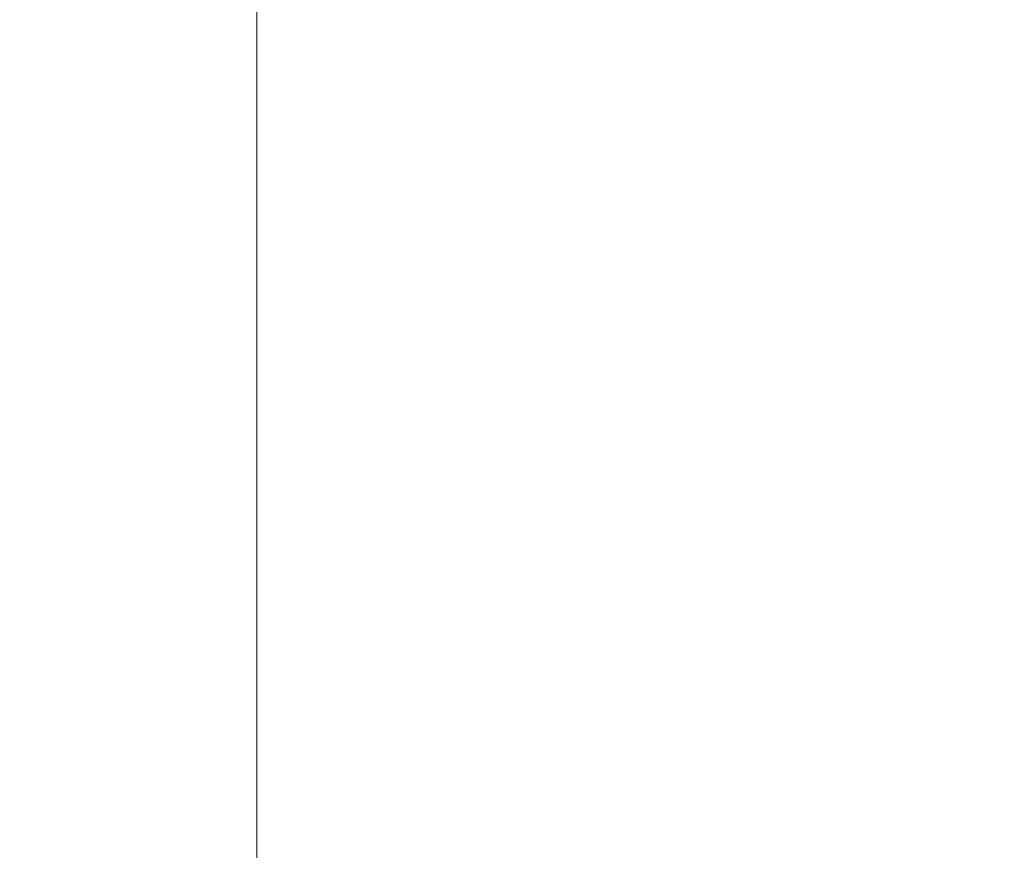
# Model space of a CAD drawing. Header units: inches. Extents: x -434 to -309, y 19 to 75.
# Tile 256 of 256: x -398.59 to -398.251, y 22.584 to 22.87. Entities that reach past the tile are written whole.
import ezdxf

# ---------------------------------------------------------------- set-up
doc = ezdxf.new("R2010")
doc.units = ezdxf.units.IN
doc.header["$MEASUREMENT"] = 0
doc.layers.add('A-FLOR-HRAL', color=1, linetype='Continuous', lineweight=9)
doc.layers.add('A-FLOR-STRS', color=2, linetype='Continuous', lineweight=9)

# ---------------------------------------------------------------- blocks, each defined once
blk = doc.blocks.new('Stair - Stairs-902674-_3D_')
at = {"layer": 'A-FLOR-STRS'}
mesh = blk.add_polyface(dxfattribs=at)
corners = [(-397.50815, 75.01156, 15.65217), (-409.50815, 75.01156, 15.65217), (-409.50815, 19.01156, 15.65217), (-397.50815, 19.01156, 15.65217)]
mesh.append_faces([[corners[k] for k in face] for face in [(2, 3, 0, 1)]])
mesh = blk.add_polyface(dxfattribs=at)
corners = [(-397.50815, 75.01156, 13.65217), (-397.50815, 19.01156, 13.65217), (-409.50815, 19.01156, 13.65217), (-409.50815, 75.01156, 13.65217)]
mesh.append_faces([[corners[k] for k in face] for face in [(2, 3, 0, 1)]])
mesh = blk.add_polyface(dxfattribs=at)
corners = [(-386.50813, 75.01156, 20.86956), (-398.50813, 75.01156, 20.86956), (-398.50813, 19.01156, 20.86956), (-386.50813, 19.01156, 20.86956)]
mesh.append_faces([[corners[k] for k in face] for face in [(2, 3, 0, 1)]])
mesh = blk.add_polyface(dxfattribs=at)
corners = [(-386.50813, 75.01156, 18.86957), (-386.50813, 19.01156, 18.86957), (-398.50813, 19.01156, 18.86957), (-398.50813, 75.01156, 18.86957)]
mesh.append_faces([[corners[k] for k in face] for face in [(2, 3, 0, 1)]])
mesh = blk.add_polyface(dxfattribs=at)
corners = [(-398.50813, 19.01156, 20.86956), (-398.50813, 75.01156, 20.86956), (-398.50813, 75.01156, 18.86957), (-398.50813, 19.01156, 18.86957)]
mesh.append_faces([[corners[k] for k in face] for face in [(0, 1, 2, 3)]])
blk = doc.blocks.new('Railing - Railing-1090966-_3D_')
at = {"layer": 'A-FLOR-HRAL'}
mesh = blk.add_polyface(dxfattribs=at)
corners = [(-431.50813, 24.51156, 46.32417), (-431.50813, 21.51156, 46.32417), (-310.50815, 21.51156, 103.71548), (-310.50815, 24.51156, 103.71548)]
mesh.append_faces([[corners[k] for k in face] for face in [(0, 1, 2, 3)]])
mesh = blk.add_polyface(dxfattribs=at)
corners = [(-431.50813, 21.51156, 44.11061), (-431.50813, 24.51156, 44.11061), (-310.50815, 24.51156, 101.50191), (-310.50815, 21.51156, 101.50191)]
mesh.append_faces([[corners[k] for k in face] for face in [(0, 1, 2, 3)]])

msp = doc.modelspace()

# ---------------------------------------------------------------- block references
at = {"layer": 'A-FLOR-HRAL'}
msp.add_blockref('Railing - Railing-1090966-_3D_', (0, 0), dxfattribs=at)
at = {"layer": 'A-FLOR-STRS'}
msp.add_blockref('Stair - Stairs-902674-_3D_', (0, 0), dxfattribs=at)

doc.saveas('drawing.dxf')
